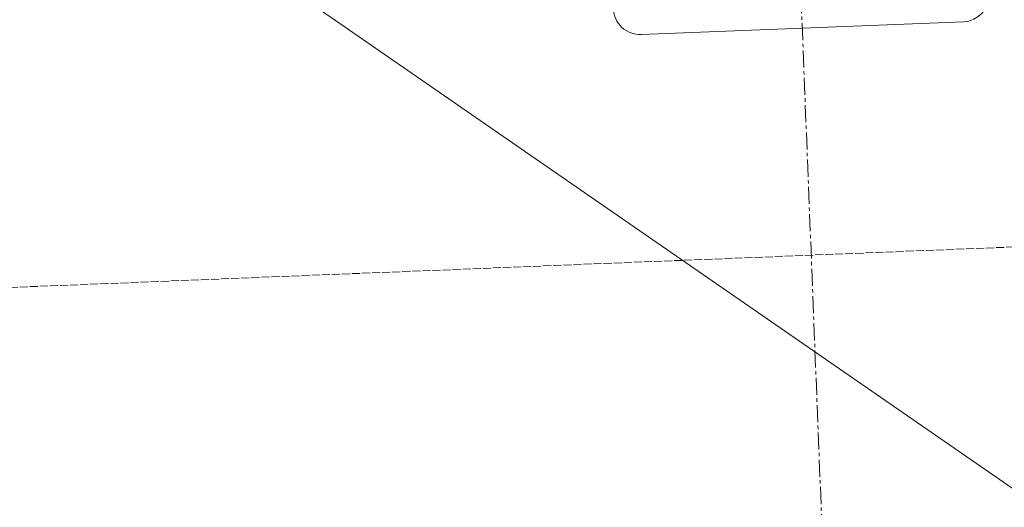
# Model space of a CAD drawing. Header units: millimetres. Extents: x -15129 to 9171, y -18789 to 5877.
# Tile 215 of 256: x -8057 to -7691, y -3198 to -3017. Entities that reach past the tile are written whole.
import ezdxf

# ---------------------------------------------------------------- set-up
doc = ezdxf.new("R2010")
doc.units = ezdxf.units.MM
doc.linetypes.add('ACAD_ISO02W100', pattern=[15, 12, -3])
doc.linetypes.add('CENTER', pattern=[50.8, 31.75, -6.35, 6.35, -6.35])
doc.layers.add('AS_Blachy', color=30, linetype='Continuous')
doc.layers.add('AS_Sciany betonowe', color=252, linetype='Continuous')

msp = doc.modelspace()

# ---------------------------------------------------------------- linework, layer by layer
at = {"color": 5, "linetype": 'CENTER', "lineweight": 13, "ltscale": 0.2}
msp.add_line((-7865.18, -500.41, -8591.48), (-7736.11, -3774.46, 51965.58), dxfattribs=at)
at = {"color": 7, "lineweight": 13}
msp.add_line((-8006.54, -2970.74), (-7659.94, -3210.41), dxfattribs=at)
at = {"layer": 'AS_Blachy', "color": 145, "linetype": 'Continuous', "lineweight": 13, "ltscale": 0.25}
msp.add_line((-7825.81, -3022.3), (-7705.9, -3017.58), dxfattribs=at)
for centre, start, end in [((-7706.29, -3007.58), 272.2576, 2.2576), ((-7826.2, -3012.31), 182.2576, 272.2576)]:
    msp.add_arc(centre, 10, start, end, dxfattribs=at)
at = {"layer": 'AS_Sciany betonowe', "color": 145, "linetype": 'ACAD_ISO02W100', "lineweight": 13, "ltscale": 0.25}
msp.add_line((-9788.2, -3186.16), (-673.85, -2818.42), dxfattribs=at)

doc.saveas('drawing.dxf')
